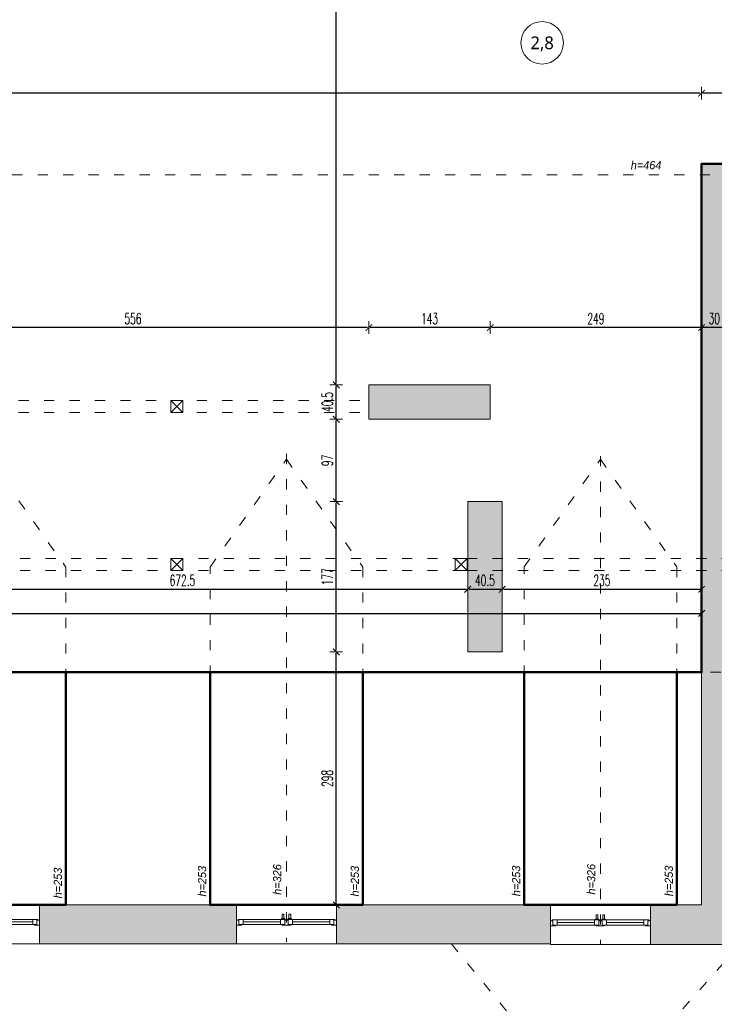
# Model space of a CAD drawing. Header units: millimetres. Extents: x -221 to 149158, y -114258 to 0.
# Tile 173 of 219: x 109782 to 110601, y -54868 to -53709. Entities that reach past the tile are written whole.
import ezdxf
from ezdxf.enums import TextEntityAlignment as Align

# ---------------------------------------------------------------- set-up
doc = ezdxf.new("R2010")
doc.units = ezdxf.units.MM
doc.linetypes.add('ACAD_ISO03W100', pattern=[30, 12, -18])
doc.layers.get('0').update_dxf_attribs({"lineweight": 0})
doc.layers.add('A-przekrycieram.ART', color=7, linetype='Continuous', lineweight=0, true_color=0xffffff)
for name, color, linetype, lineweight in [('konstrukcja istn..KF', 252, 'Continuous', 15), ('opis..KF', 250, 'Continuous', 15), ('powierzchnie', 21, 'Continuous', 50), ('stolarka_arch', 250, 'Continuous', 5), ('wymiar..KF', 12, 'Continuous', 5), ('wypełnienie istn..KF', 250, 'Continuous', 0), ('ściany ist..KF', 61, 'Continuous', 5)]:
    doc.layers.add(name, color=color, linetype=linetype, lineweight=lineweight)
doc.styles.add('ARCH', font='segoeuil.ttf')
doc.styles.add('DIM', font='simplex.shx', dxfattribs={"width": 0.6})
doc.dimstyles.new('100-STD', dxfattribs={"dimscale": 10, "dimtxt": 1.3, "dimasz": 0.15, "dimexe": 5, "dimexo": 10, "dimgap": 0.4, "dimtad": 1, "dimdec": 1, "dimrnd": 0.5, "dimdsep": 46, "dimtxsty": 'DIM', "dimblk": 'KR21', "dimcen": 1, "dimdle": 10, "dimse1": 1, "dimse2": 1, "dimclrd": 256, "dimclre": 256, "dimclrt": 256, "dimadec": 0, "dimazin": 0, "dimtfac": 1, "dimtdec": 1, "dimtmove": 2, "dimatfit": 3, "dimldrblk": 'KR21', "dimfxl": 1, "dimtvp": 5.6, "dimtolj": 1, "dimtzin": 2, "dimarcsym": 0})

# ---------------------------------------------------------------- blocks, each defined once
blk = doc.blocks.new('KR21')
at = {"ltscale": 100}
blk.add_line((0, -5), (0, 5), dxfattribs=at)
at = {"ltscale": 100, "const_width": 0.84}
blk.add_lwpolyline([(-2.5, -2.5), (2.58, 2.58)], dxfattribs=at)
blk = doc.blocks.new('*D582')
at = {"layer": 'Defpoints', "color": 0, "linetype": 'ByBlock', "transparency": 16777216}
for p in [(0, -54123.3), (135331.4, -54123.3), (135533.8, -54575.5)]:
    blk.add_point(p, dxfattribs=at)
at = {"layer": 'wymiar..KF', "linetype": 'Continuous', "lineweight": -2, "transparency": 16777216}
blk.add_line((135331.4, -54574), (135331.4, -54124.8), dxfattribs=at)
at = {"layer": 'wymiar..KF', "linetype": 'ByBlock', "lineweight": -2, "transparency": 16777216, "xscale": 1.5, "yscale": 1.5, "zscale": 1.5}
for p, rotation in [((135331.4, -54123.3), 90), ((135331.4, -54575.5), 270)]:
    blk.add_blockref('KR21', p, dxfattribs=dict(at, rotation=rotation))
at = {"layer": 'wymiar..KF', "linetype": 'ByBlock', "transparency": 16777216, "insert": (135320.9, -54349.4), "char_height": 13, "attachment_point": 5, "rotation": 90, "style": 'DIM'}
blk.add_mtext('\\A1;452', dxfattribs=at)
blk = doc.blocks.new('*D583')
at = {"layer": 'Defpoints', "color": 0, "linetype": 'ByBlock', "transparency": 16777216}
for p in [(-202.4, -53646.3), (135612.3, -53646.3), (0, -54123.3)]:
    blk.add_point(p, dxfattribs=at)
at = {"layer": 'wymiar..KF', "linetype": 'Continuous', "lineweight": -2, "transparency": 16777216}
blk.add_line((-202.4, -54121.8), (-202.4, -53647.8), dxfattribs=at)
at = {"layer": 'wymiar..KF', "linetype": 'ByBlock', "lineweight": -2, "transparency": 16777216, "xscale": 1.5, "yscale": 1.5, "zscale": 1.5}
for p, rotation in [((-202.4, -53646.3), 90), ((-202.4, -54123.3), 270)]:
    blk.add_blockref('KR21', p, dxfattribs=dict(at, rotation=rotation))
at = {"layer": 'wymiar..KF', "linetype": 'ByBlock', "transparency": 16777216, "insert": (-212.9, -53884.8), "char_height": 13, "attachment_point": 5, "rotation": 90, "style": 'DIM'}
blk.add_mtext('\\A1;477', dxfattribs=at)
blk = doc.blocks.new('*U657')
at = {"layer": 'stolarka_arch', "lineweight": 0}
blk.add_lwpolyline([(0, 0), (118, 0), (118, -46), (0, -46)], close=True, dxfattribs=at)
at = {"layer": 'stolarka_arch'}
for points in [[(0, -22), (6, -22), (6, -23), (3, -23), (3, -28), (0, -28)], [(3, -23), (8, -23), (8, -29), (2, -29), (2, -28), (3, -28)], [(8, -26), (52, -26), (52, -23), (8, -23)], [(57, -23), (52, -23), (52, -29), (58, -29), (58, -28), (57, -28)], [(54, -22), (64, -22), (64, -23), (61, -23), (61, -28), (57, -28), (57, -23), (54, -23)], [(61, -23), (66, -23), (66, -29), (60, -29), (60, -28), (61, -28)], [(110, -26), (66, -26), (66, -23), (110, -23)], [(115, -23), (110, -23), (110, -29), (116, -29), (116, -28), (115, -28)], [(118, -22), (112, -22), (112, -23), (115, -23), (115, -28), (118, -28)], [(8, -26), (52, -26), (52, -29), (8, -29)], [(57, -30), (53, -30), (53, -29), (57, -29)], [(56, -35), (54, -35), (54, -30), (56, -30)], [(65, -30), (61, -30), (61, -29), (65, -29)], [(64, -35), (62, -35), (62, -30), (64, -30)], [(110, -26), (66, -26), (66, -29), (110, -29)]]:
    blk.add_lwpolyline(points, close=True, dxfattribs=at)
blk = doc.blocks.new('*U658')
at = {"layer": 'stolarka_arch', "lineweight": 0}
blk.add_lwpolyline([(0, 0), (118, 0), (118, -46), (0, -46)], close=True, dxfattribs=at)
at = {"layer": 'stolarka_arch'}
for points in [[(0, -22), (6, -22), (6, -23), (3, -23), (3, -28), (0, -28)], [(3, -23), (8, -23), (8, -29), (2, -29), (2, -28), (3, -28)], [(8, -26), (52, -26), (52, -23), (8, -23)], [(57, -23), (52, -23), (52, -29), (58, -29), (58, -28), (57, -28)], [(54, -22), (64, -22), (64, -23), (61, -23), (61, -28), (57, -28), (57, -23), (54, -23)], [(61, -23), (66, -23), (66, -29), (60, -29), (60, -28), (61, -28)], [(110, -26), (66, -26), (66, -23), (110, -23)], [(115, -23), (110, -23), (110, -29), (116, -29), (116, -28), (115, -28)], [(118, -22), (112, -22), (112, -23), (115, -23), (115, -28), (118, -28)], [(8, -26), (52, -26), (52, -29), (8, -29)], [(57, -30), (53, -30), (53, -29), (57, -29)], [(56, -35), (54, -35), (54, -30), (56, -30)], [(65, -30), (61, -30), (61, -29), (65, -29)], [(64, -35), (62, -35), (62, -30), (64, -30)], [(110, -26), (66, -26), (66, -29), (110, -29)]]:
    blk.add_lwpolyline(points, close=True, dxfattribs=at)
blk = doc.blocks.new('*U654')
at = {"layer": 'stolarka_arch', "lineweight": 0}
blk.add_lwpolyline([(0, 0), (118, 0), (118, -46.8), (0, -46.8)], close=True, dxfattribs=at)
at = {"layer": 'stolarka_arch'}
for points in [[(0, -22), (6, -22), (6, -23), (3, -23), (3, -28), (0, -28)], [(3, -23), (8, -23), (8, -29), (2, -29), (2, -28), (3, -28)], [(8, -26), (52, -26), (52, -23), (8, -23)], [(57, -23), (52, -23), (52, -29), (58, -29), (58, -28), (57, -28)], [(54, -22), (64, -22), (64, -23), (61, -23), (61, -28), (57, -28), (57, -23), (54, -23)], [(61, -23), (66, -23), (66, -29), (60, -29), (60, -28), (61, -28)], [(110, -26), (66, -26), (66, -23), (110, -23)], [(115, -23), (110, -23), (110, -29), (116, -29), (116, -28), (115, -28)], [(118, -22), (112, -22), (112, -23), (115, -23), (115, -28), (118, -28)], [(8, -26), (52, -26), (52, -29), (8, -29)], [(57, -30), (53, -30), (53, -29), (57, -29)], [(56, -35), (54, -35), (54, -30), (56, -30)], [(65, -30), (61, -30), (61, -29), (65, -29)], [(64, -35), (62, -35), (62, -30), (64, -30)], [(110, -26), (66, -26), (66, -29), (110, -29)]]:
    blk.add_lwpolyline(points, close=True, dxfattribs=at)
blk = doc.blocks.new('*D891')
at = {"layer": 'Defpoints', "color": 0, "linetype": 'ByBlock', "transparency": 16777216}
for p in [(110585.7, -54071.2), (110585.7, -54071.3), (110615.6, -54071.3)]:
    blk.add_point(p, dxfattribs=at)
at = {"layer": 'wymiar..KF', "linetype": 'Continuous', "lineweight": -2, "transparency": 16777216}
blk.add_line((110614.1, -54071.2), (110587.2, -54071.2), dxfattribs=at)
at = {"layer": 'wymiar..KF', "linetype": 'ByBlock', "lineweight": -2, "transparency": 16777216, "xscale": 1.5, "yscale": 1.5, "zscale": 1.5, "rotation": 180}
blk.add_blockref('KR21', (110585.7, -54071.2), dxfattribs=at)
at = {"layer": 'wymiar..KF', "linetype": 'ByBlock', "lineweight": -2, "transparency": 16777216, "xscale": 1.5, "yscale": 1.5, "zscale": 1.5}
blk.add_blockref('KR21', (110615.6, -54071.2), dxfattribs=at)
at = {"layer": 'wymiar..KF', "linetype": 'ByBlock', "transparency": 16777216, "insert": (110600.6, -54060.7), "char_height": 13, "attachment_point": 5, "style": 'DIM'}
blk.add_mtext('\\A1;30', dxfattribs=at)
blk = doc.blocks.new('*D892')
at = {"layer": 'Defpoints', "color": 0, "linetype": 'ByBlock', "transparency": 16777216}
for p in [(110336.7, -54071.2), (110585.7, -54071.3), (110336.7, -54138.8)]:
    blk.add_point(p, dxfattribs=at)
at = {"layer": 'wymiar..KF', "linetype": 'Continuous', "lineweight": -2, "transparency": 16777216}
blk.add_line((110584.2, -54071.2), (110338.2, -54071.2), dxfattribs=at)
at = {"layer": 'wymiar..KF', "linetype": 'ByBlock', "lineweight": -2, "transparency": 16777216, "xscale": 1.5, "yscale": 1.5, "zscale": 1.5, "rotation": 180}
blk.add_blockref('KR21', (110336.7, -54071.2), dxfattribs=at)
at = {"layer": 'wymiar..KF', "linetype": 'ByBlock', "lineweight": -2, "transparency": 16777216, "xscale": 1.5, "yscale": 1.5, "zscale": 1.5}
blk.add_blockref('KR21', (110585.7, -54071.2), dxfattribs=at)
at = {"layer": 'wymiar..KF', "linetype": 'ByBlock', "transparency": 16777216, "insert": (110461.2, -54060.7), "char_height": 13, "attachment_point": 5, "style": 'DIM'}
blk.add_mtext('\\A1;249', dxfattribs=at)
blk = doc.blocks.new('*D893')
at = {"layer": 'Defpoints', "color": 0, "linetype": 'ByBlock', "transparency": 16777216}
for p in [(110193.7, -54071.2), (110193.7, -54138.8), (110336.7, -54138.8)]:
    blk.add_point(p, dxfattribs=at)
at = {"layer": 'wymiar..KF', "linetype": 'Continuous', "lineweight": -2, "transparency": 16777216}
blk.add_line((110335.2, -54071.2), (110195.2, -54071.2), dxfattribs=at)
at = {"layer": 'wymiar..KF', "linetype": 'ByBlock', "lineweight": -2, "transparency": 16777216, "xscale": 1.5, "yscale": 1.5, "zscale": 1.5, "rotation": 180}
blk.add_blockref('KR21', (110193.7, -54071.2), dxfattribs=at)
at = {"layer": 'wymiar..KF', "linetype": 'ByBlock', "lineweight": -2, "transparency": 16777216, "xscale": 1.5, "yscale": 1.5, "zscale": 1.5}
blk.add_blockref('KR21', (110336.7, -54071.2), dxfattribs=at)
at = {"layer": 'wymiar..KF', "linetype": 'ByBlock', "transparency": 16777216, "insert": (110265.2, -54060.7), "char_height": 13, "attachment_point": 5, "style": 'DIM'}
blk.add_mtext('\\A1;143', dxfattribs=at)
blk = doc.blocks.new('*D894')
at = {"layer": 'Defpoints', "color": 0, "linetype": 'ByBlock', "lineweight": 40, "transparency": 16777216}
for p in [(109637.7, -54071.2), (110193.7, -54138.8), (109637.7, -54179.3)]:
    blk.add_point(p, dxfattribs=at)
at = {"layer": 'wymiar..KF', "linetype": 'Continuous', "lineweight": -2, "transparency": 16777216}
blk.add_line((110192.2, -54071.2), (109639.2, -54071.2), dxfattribs=at)
at = {"layer": 'wymiar..KF', "linetype": 'ByBlock', "lineweight": -2, "transparency": 16777216, "xscale": 1.5, "yscale": 1.5, "zscale": 1.5, "rotation": 180}
blk.add_blockref('KR21', (109637.7, -54071.2), dxfattribs=at)
at = {"layer": 'wymiar..KF', "linetype": 'ByBlock', "lineweight": -2, "transparency": 16777216, "xscale": 1.5, "yscale": 1.5, "zscale": 1.5}
blk.add_blockref('KR21', (110193.7, -54071.2), dxfattribs=at)
at = {"layer": 'wymiar..KF', "linetype": 'ByBlock', "transparency": 16777216, "insert": (109915.7, -54060.7), "char_height": 13, "attachment_point": 5, "style": 'DIM'}
blk.add_mtext('\\A1;556', dxfattribs=at)
blk = doc.blocks.new('*D901')
at = {"layer": 'Defpoints', "color": 0, "linetype": 'ByBlock', "transparency": 16777216}
for p in [(109637.7, -54323.3), (110310.2, -54379.5), (110310.2, -54453.3)]:
    blk.add_point(p, dxfattribs=at)
at = {"layer": 'wymiar..KF', "linetype": 'Continuous', "lineweight": -2, "transparency": 16777216}
blk.add_line((109639.2, -54379.5), (110308.7, -54379.5), dxfattribs=at)
at = {"layer": 'wymiar..KF', "linetype": 'ByBlock', "lineweight": -2, "transparency": 16777216, "xscale": 1.5, "yscale": 1.5, "zscale": 1.5, "rotation": 180}
blk.add_blockref('KR21', (109637.7, -54379.5), dxfattribs=at)
at = {"layer": 'wymiar..KF', "linetype": 'ByBlock', "lineweight": -2, "transparency": 16777216, "xscale": 1.5, "yscale": 1.5, "zscale": 1.5}
blk.add_blockref('KR21', (110310.2, -54379.5), dxfattribs=at)
at = {"layer": 'wymiar..KF', "linetype": 'ByBlock', "transparency": 16777216, "insert": (109973.9, -54369), "char_height": 13, "attachment_point": 5, "style": 'DIM'}
blk.add_mtext('\\A1;672.5', dxfattribs=at)
blk = doc.blocks.new('*D902')
at = {"layer": 'Defpoints', "color": 0, "linetype": 'ByBlock', "transparency": 16777216}
for p in [(110350.7, -54379.5), (110310.2, -54453.3), (110350.7, -54453.3)]:
    blk.add_point(p, dxfattribs=at)
at = {"layer": 'wymiar..KF', "linetype": 'Continuous', "lineweight": -2, "transparency": 16777216}
blk.add_line((110311.7, -54379.5), (110349.2, -54379.5), dxfattribs=at)
at = {"layer": 'wymiar..KF', "linetype": 'ByBlock', "lineweight": -2, "transparency": 16777216, "xscale": 1.5, "yscale": 1.5, "zscale": 1.5, "rotation": 180}
blk.add_blockref('KR21', (110310.2, -54379.5), dxfattribs=at)
at = {"layer": 'wymiar..KF', "linetype": 'ByBlock', "lineweight": -2, "transparency": 16777216, "xscale": 1.5, "yscale": 1.5, "zscale": 1.5}
blk.add_blockref('KR21', (110350.7, -54379.5), dxfattribs=at)
at = {"layer": 'wymiar..KF', "linetype": 'ByBlock', "transparency": 16777216, "insert": (110330.4, -54369), "char_height": 13, "attachment_point": 5, "style": 'DIM'}
blk.add_mtext('\\A1;40.5', dxfattribs=at)
blk = doc.blocks.new('*D903')
at = {"layer": 'Defpoints', "color": 0, "linetype": 'ByBlock', "transparency": 16777216}
for p in [(110585.7, -54357.3), (110585.7, -54379.5), (110350.7, -54453.3)]:
    blk.add_point(p, dxfattribs=at)
at = {"layer": 'wymiar..KF', "linetype": 'Continuous', "lineweight": -2, "transparency": 16777216}
blk.add_line((110352.2, -54379.5), (110584.2, -54379.5), dxfattribs=at)
at = {"layer": 'wymiar..KF', "linetype": 'ByBlock', "lineweight": -2, "transparency": 16777216, "xscale": 1.5, "yscale": 1.5, "zscale": 1.5, "rotation": 180}
blk.add_blockref('KR21', (110350.7, -54379.5), dxfattribs=at)
at = {"layer": 'wymiar..KF', "linetype": 'ByBlock', "lineweight": -2, "transparency": 16777216, "xscale": 1.5, "yscale": 1.5, "zscale": 1.5}
blk.add_blockref('KR21', (110585.7, -54379.5), dxfattribs=at)
at = {"layer": 'wymiar..KF', "linetype": 'ByBlock', "transparency": 16777216, "insert": (110468.2, -54369), "char_height": 13, "attachment_point": 5, "style": 'DIM'}
blk.add_mtext('\\A1;235', dxfattribs=at)
blk = doc.blocks.new('*D904')
at = {"layer": 'Defpoints', "color": 0, "linetype": 'ByBlock', "transparency": 16777216}
for p in [(108621.3, -54379.5), (110585.7, -54379.4), (110585.7, -54408)]:
    blk.add_point(p, dxfattribs=at)
at = {"layer": 'wymiar..KF', "linetype": 'Continuous', "lineweight": -2, "transparency": 16777216}
blk.add_line((108622.8, -54408), (110584.2, -54408), dxfattribs=at)
at = {"layer": 'wymiar..KF', "linetype": 'ByBlock', "lineweight": -2, "transparency": 16777216, "xscale": 1.5, "yscale": 1.5, "zscale": 1.5, "rotation": 180}
blk.add_blockref('KR21', (108621.3, -54408), dxfattribs=at)
at = {"layer": 'wymiar..KF', "linetype": 'ByBlock', "lineweight": -2, "transparency": 16777216, "xscale": 1.5, "yscale": 1.5, "zscale": 1.5}
blk.add_blockref('KR21', (110585.7, -54408), dxfattribs=at)
at = {"layer": 'wymiar..KF', "linetype": 'ByBlock', "transparency": 16777216, "insert": (109603.5, -54397.5), "char_height": 13, "attachment_point": 5, "style": 'DIM'}
blk.add_mtext('\\A1;1964.5', dxfattribs=at)
blk = doc.blocks.new('*D941')
at = {"layer": 'Defpoints', "color": 0, "linetype": 'ByBlock', "transparency": 16777216}
for p in [(110585.7, -53795.2), (111156.7, -53806.3), (110585.7, -53878.3)]:
    blk.add_point(p, dxfattribs=at)
at = {"layer": 'wymiar..KF', "linetype": 'Continuous', "lineweight": -2, "transparency": 16777216}
blk.add_line((111155.2, -53795.2), (110587.2, -53795.2), dxfattribs=at)
at = {"layer": 'wymiar..KF', "linetype": 'ByBlock', "lineweight": -2, "transparency": 16777216, "xscale": 1.5, "yscale": 1.5, "zscale": 1.5, "rotation": 180}
blk.add_blockref('KR21', (110585.7, -53795.2), dxfattribs=at)
at = {"layer": 'wymiar..KF', "linetype": 'ByBlock', "lineweight": -2, "transparency": 16777216, "xscale": 1.5, "yscale": 1.5, "zscale": 1.5}
blk.add_blockref('KR21', (111156.7, -53795.2), dxfattribs=at)
at = {"layer": 'wymiar..KF', "linetype": 'ByBlock', "transparency": 16777216, "insert": (110871.2, -53784.7), "char_height": 13, "attachment_point": 5, "style": 'DIM'}
blk.add_mtext('\\A1;571', dxfattribs=at)
blk = doc.blocks.new('*D942')
at = {"layer": 'Defpoints', "color": 0, "linetype": 'ByBlock', "transparency": 16777216}
for p in [(108699.6, -53760.3), (108699.6, -53795.2), (110585.7, -53878.3)]:
    blk.add_point(p, dxfattribs=at)
at = {"layer": 'wymiar..KF', "linetype": 'Continuous', "lineweight": -2, "transparency": 16777216}
blk.add_line((110584.2, -53795.2), (108701.1, -53795.2), dxfattribs=at)
at = {"layer": 'wymiar..KF', "linetype": 'ByBlock', "lineweight": -2, "transparency": 16777216, "xscale": 1.5, "yscale": 1.5, "zscale": 1.5, "rotation": 180}
blk.add_blockref('KR21', (108699.6, -53795.2), dxfattribs=at)
at = {"layer": 'wymiar..KF', "linetype": 'ByBlock', "lineweight": -2, "transparency": 16777216, "xscale": 1.5, "yscale": 1.5, "zscale": 1.5}
blk.add_blockref('KR21', (110585.7, -53795.2), dxfattribs=at)
at = {"layer": 'wymiar..KF', "linetype": 'ByBlock', "transparency": 16777216, "insert": (109642.6, -53784.7), "char_height": 13, "attachment_point": 5, "style": 'DIM'}
blk.add_mtext('\\A1;1886', dxfattribs=at)
blk = doc.blocks.new('*D958')
at = {"layer": 'Defpoints', "color": 0, "linetype": 'ByBlock', "transparency": 16777216}
for p in [(110155.2, -54453.3), (110310.2, -54453.3), (110037.5, -54751.4)]:
    blk.add_point(p, dxfattribs=at)
at = {"layer": 'wymiar..KF', "linetype": 'Continuous', "lineweight": -2, "transparency": 16777216}
blk.add_line((110155.2, -54749.9), (110155.2, -54454.8), dxfattribs=at)
at = {"layer": 'wymiar..KF', "linetype": 'ByBlock', "lineweight": -2, "transparency": 16777216, "xscale": 1.5, "yscale": 1.5, "zscale": 1.5}
for p, rotation in [((110155.2, -54453.3), 90), ((110155.2, -54751.4), 270)]:
    blk.add_blockref('KR21', p, dxfattribs=dict(at, rotation=rotation))
at = {"layer": 'wymiar..KF', "linetype": 'ByBlock', "transparency": 16777216, "insert": (110144.7, -54602.3), "char_height": 13, "attachment_point": 5, "rotation": 90, "style": 'DIM'}
blk.add_mtext('\\A1;298', dxfattribs=at)
blk = doc.blocks.new('*D959')
at = {"layer": 'Defpoints', "color": 0, "linetype": 'ByBlock', "transparency": 16777216}
for p in [(110155.2, -54276.3), (110310.2, -54276.3), (110310.2, -54453.3)]:
    blk.add_point(p, dxfattribs=at)
at = {"layer": 'wymiar..KF', "linetype": 'Continuous', "lineweight": -2, "transparency": 16777216}
blk.add_line((110155.2, -54451.8), (110155.2, -54277.8), dxfattribs=at)
at = {"layer": 'wymiar..KF', "linetype": 'ByBlock', "lineweight": -2, "transparency": 16777216, "xscale": 1.5, "yscale": 1.5, "zscale": 1.5}
for p, rotation in [((110155.2, -54276.3), 90), ((110155.2, -54453.3), 270)]:
    blk.add_blockref('KR21', p, dxfattribs=dict(at, rotation=rotation))
at = {"layer": 'wymiar..KF', "linetype": 'ByBlock', "transparency": 16777216, "insert": (110144.7, -54364.8), "char_height": 13, "attachment_point": 5, "rotation": 90, "style": 'DIM'}
blk.add_mtext('\\A1;177', dxfattribs=at)
blk = doc.blocks.new('*D960')
at = {"layer": 'Defpoints', "color": 0, "linetype": 'ByBlock', "transparency": 16777216}
for p in [(110155.2, -54179.3), (110193.7, -54179.3), (110310.2, -54276.3)]:
    blk.add_point(p, dxfattribs=at)
at = {"layer": 'wymiar..KF', "linetype": 'Continuous', "lineweight": -2, "transparency": 16777216}
blk.add_line((110155.2, -54274.8), (110155.2, -54180.8), dxfattribs=at)
at = {"layer": 'wymiar..KF', "linetype": 'ByBlock', "lineweight": -2, "transparency": 16777216, "xscale": 1.5, "yscale": 1.5, "zscale": 1.5}
for p, rotation in [((110155.2, -54179.3), 90), ((110155.2, -54276.3), 270)]:
    blk.add_blockref('KR21', p, dxfattribs=dict(at, rotation=rotation))
at = {"layer": 'wymiar..KF', "linetype": 'ByBlock', "transparency": 16777216, "insert": (110144.7, -54227.8), "char_height": 13, "attachment_point": 5, "rotation": 90, "style": 'DIM'}
blk.add_mtext('\\A1;97', dxfattribs=at)
blk = doc.blocks.new('*D961')
at = {"layer": 'Defpoints', "color": 0, "linetype": 'ByBlock', "transparency": 16777216}
for p in [(110155.2, -54138.8), (110193.7, -54138.8), (110193.7, -54179.3)]:
    blk.add_point(p, dxfattribs=at)
at = {"layer": 'wymiar..KF', "linetype": 'Continuous', "lineweight": -2, "transparency": 16777216}
blk.add_line((110155.2, -54177.8), (110155.2, -54140.3), dxfattribs=at)
at = {"layer": 'wymiar..KF', "linetype": 'ByBlock', "lineweight": -2, "transparency": 16777216, "xscale": 1.5, "yscale": 1.5, "zscale": 1.5}
for p, rotation in [((110155.2, -54138.8), 90), ((110155.2, -54179.3), 270)]:
    blk.add_blockref('KR21', p, dxfattribs=dict(at, rotation=rotation))
at = {"layer": 'wymiar..KF', "linetype": 'ByBlock', "transparency": 16777216, "insert": (110144.7, -54159), "char_height": 13, "attachment_point": 5, "rotation": 90, "style": 'DIM'}
blk.add_mtext('\\A1;40.5', dxfattribs=at)
blk = doc.blocks.new('*D962')
at = {"layer": 'Defpoints', "color": 0, "linetype": 'ByBlock', "transparency": 16777216}
for p in [(110155.2, -53018.3), (110155.2, -53018.3), (110193.7, -54138.8)]:
    blk.add_point(p, dxfattribs=at)
at = {"layer": 'wymiar..KF', "linetype": 'Continuous', "lineweight": -2, "transparency": 16777216}
blk.add_line((110155.2, -54137.3), (110155.2, -53019.8), dxfattribs=at)
at = {"layer": 'wymiar..KF', "linetype": 'ByBlock', "lineweight": -2, "transparency": 16777216, "xscale": 1.5, "yscale": 1.5, "zscale": 1.5}
for p, rotation in [((110155.2, -53018.3), 90), ((110155.2, -54138.8), 270)]:
    blk.add_blockref('KR21', p, dxfattribs=dict(at, rotation=rotation))
at = {"layer": 'wymiar..KF', "linetype": 'ByBlock', "transparency": 16777216, "insert": (110144.7, -53578.5), "char_height": 13, "attachment_point": 5, "rotation": 90, "style": 'DIM'}
blk.add_mtext('\\A1;1120.5', dxfattribs=at)
blk = doc.blocks.new('nr pom')
at = {"layer": 'opis..KF', "lineweight": 20}
blk.add_circle((0, 0), 25, dxfattribs=at)
at = {"layer": 'opis..KF', "style": 'ARCH'}
blk.add_attdef('00', text='', height=15, dxfattribs=at).set_placement((0, 0), align=Align.MIDDLE_CENTER)
blk = doc.blocks.new('*U1674')
at = {"layer": 'A-przekrycieram.ART'}
h = blk.add_hatch(color=256, dxfattribs=at)
h.dxf.hatch_style = 1
h.paths.add_polyline_path([(0, 4200), (5940, 4200), (5940, 0), (0, 0)])
h.paths.add_polyline_path([(200, 4100), (5840, 4100), (5840, 100), (200, 100)], flags=16)

msp = doc.modelspace()

# ---------------------------------------------------------------- hatches: boundary and pattern name
at = {"layer": 'wypełnienie istn..KF', "true_color": 0xc8c8c8}
h = msp.add_hatch(color=9, dxfattribs=at)
h.dxf.hatch_style = 1
h.paths.add_polyline_path([(108621.32, -54556.29), (108621.32, -54169.29), (108699.61, -54169.29), (108699.61, -54010.29), (108653.61, -54010.29), (108653.61, -54123.29), (108575.32, -54123.29), (108575.32, -54575.38), (108797.88, -54797.35), (109687.5, -54797.35), (109687.5, -54751.3), (108816.9, -54751.35)])
h.paths.add_polyline_path([(108699.61, -53600.29), (108621.32, -53600.29), (108621.32, -53431.29), (108575.32, -53431.29), (108575.32, -53646.29), (108653.61, -53646.29), (108653.61, -53760.29), (108699.61, -53760.29)])
h.paths.add_polyline_path([(108621.32, -53093.29), (108575.32, -53093.29), (108575.32, -53259.29), (108621.32, -53259.29)])
h.paths.add_polyline_path([(108621.32, -51409.29), (108971.72, -51409.29), (108971.72, -51363.29), (108575.32, -51363.29), (108575.32, -52921.29), (108621.32, -52921.29)])
h.paths.add_polyline_path([(109601.32, -51363.29), (109222.72, -51363.29), (109222.72, -51409.29), (109555.27, -51409.29), (109555.27, -52073.53), (109601.32, -52073.53)])
h.paths.add_polyline_path([(109601.32, -52245.53), (109555.32, -52245.53), (109555.32, -52435.53), (109601.32, -52435.53)])
h.paths.add_polyline_path([(109601.32, -52607.53), (109555.32, -52607.53), (109555.32, -52988.29), (109027.27, -52988.29), (109027.27, -53028.29), (109069.27, -53028.29), (109069.27, -53609.29), (109611.17, -53609.29), (109611.17, -53594.29), (109099.17, -53594.29), (109099.17, -53018.29), (109767.17, -53018.29), (109767.17, -53594.29), (109700.17, -53594.29), (109700.17, -53609.29), (109797.17, -53609.29), (109797.17, -53018.29), (109947.49, -53018.29), (109947.49, -52972.29), (109601.32, -52972.29)])
h.paths.add_polyline_path([(110317.49, -52972.29), (110065.49, -52972.29), (110065.49, -53018.29), (110317.49, -53018.29)])
h.paths.add_polyline_path([(110677.49, -52972.29), (110435.49, -52972.29), (110435.49, -53018.29), (110677.49, -53018.29)])
h.paths.add_polyline_path([(111422.74, -52972.29), (110795.49, -52972.29), (110795.49, -53018.29), (111156.67, -53018.29), (111156.67, -53706.3), (111191.67, -53706.3), (111191.67, -53619.29), (111700.84, -53619.29), (111700.84, -53572.29), (111191.67, -53572.29), (111190.67, -53018.29), (111422.74, -53018.29)])
h.paths.add_polyline_path([(111692.74, -52972.29), (111540.74, -52972.29), (111540.74, -53018.29), (111692.74, -53018.29)], flags=17)
h.paths.add_polyline_path([(111962.74, -52972.29), (111810.74, -52972.29), (111810.74, -53018.29), (111962.74, -53018.29)])
h.paths.add_polyline_path([(112232.74, -52972.29), (112080.74, -52972.29), (112080.74, -53018.29), (112232.74, -53018.29)], flags=17)
h.paths.add_polyline_path([(112592.74, -52972.29), (112350.74, -52972.29), (112350.74, -53018.29), (112534.67, -53018.29), (112534.67, -53572.29), (111790.84, -53572.29), (111790.84, -53619.29), (112582.05, -53619.29), (112582.05, -53572.29), (112564.67, -53572.29), (112564.67, -53018.29), (112592.74, -53018.29)])
h.paths.add_polyline_path([(112859.25, -52972.29), (112710.74, -52972.29), (112710.74, -53018.29), (112812.67, -53018.29), (112812.67, -53572.29), (112682.01, -53572.29), (112682.01, -53619.29), (112859.21, -53619.29), (112859.29, -53018.29), (112859.21, -53016.51)])
h.paths.add_polyline_path([(113070.21, -52735.21), (113024.21, -52735.21), (113024.21, -52972.29), (113006.25, -52972.29), (113006.25, -53018.29), (113357.89, -53018.29), (113514.25, -53018.29), (113514.25, -53572.29), (113154.25, -53572.29), (113154.25, -53604.29), (113047.25, -53604.29), (113047.25, -53619.29), (113514.25, -53619.29), (113532.49, -53619.29), (113739.21, -53619.29), (113739.21, -53573.29), (113547.21, -53573.29), (113547.21, -53018.29), (113573.21, -53018.29), (113573.21, -52978.29), (113505.87, -52978.29), (113333.21, -52978.29), (113333.21, -53000.79), (113070.21, -53000.79)])
h.paths.add_polyline_path([(110037.5, -54751.35), (109805.5, -54751.35), (109805.5, -54797.35), (110037.5, -54797.35)])
h.paths.add_polyline_path([(110407.49, -54751.35), (110155.5, -54751.35), (110155.5, -54797.35), (110407.49, -54797.35)])
h.paths.add_polyline_path([(110767.49, -54751.86), (110615.67, -54751.3), (110615.67, -53908.3), (111209.21, -53908.3), (111209.17, -53893.3), (111186.67, -53893.3), (111186.67, -53806.3), (111156.67, -53806.3), (111156.67, -53878.3), (110585.67, -53878.3), (110585.67, -54751.3), (110525.49, -54751.3), (110525.49, -54798.07), (110767.49, -54797.86)])
h.paths.add_polyline_path([(111152.74, -54751.24), (110885.49, -54751.3), (110885.49, -54798.07), (111152.74, -54798.01)], flags=17)
h.paths.add_polyline_path([(111448.24, -54751.35), (111402.24, -54751.3), (111402.25, -53908.3), (112060.16, -53908.3), (112060.16, -53893.3), (111319.17, -53893.29), (111319.21, -53908.3), (111372.24, -53908.3), (111372.24, -54751.24), (111270.74, -54751.24), (111270.74, -54797.24), (111402.24, -54797.24), (111402.24, -54924.3), (111730.12, -54924.3), (111730.12, -54878.3), (111448.24, -54878.3)])
h.paths.add_polyline_path([(112281.24, -54804.3), (112412.74, -54804.3), (112412.74, -54758.3), (112311.35, -54758.3), (112311.63, -53908.24), (112476.21, -53908.29), (112476.21, -53893.3), (112150.16, -53893.3), (112150.16, -53908.19), (112281.24, -53907.94), (112281.24, -54758.24), (112235.24, -54758.3), (112235.24, -54878.3), (111981.12, -54877.52), (111981.12, -54924.3), (112281.24, -54924.3)])
h.paths.add_polyline_path([(112772.74, -54758.3), (112530.74, -54758.3), (112530.74, -54804.3), (112772.74, -54804.3)])
h.paths.add_polyline_path([(113107.72, -54758.3), (112890.74, -54758.3), (112890.74, -54804.3), (113107.72, -54804.3)], flags=17)
h.paths.add_polyline_path([(113502.69, -54758.3), (113376.35, -54758.3), (113376.35, -53908.3), (113475.67, -53908.3), (113475.67, -53893.29), (112566.21, -53893.29), (112566.21, -53908.3), (113346.35, -53908.3), (113346.35, -54758.3), (113225.72, -54758.3), (113225.72, -54804.3), (113502.69, -54804.3)])
h.paths.add_polyline_path([(113866.39, -54758.3), (113620.69, -54758.3), (113620.69, -54804.3), (113866.39, -54804.3)], flags=17)
h.paths.add_polyline_path([(115042.21, -54582.38), (115042.21, -54126.29), (114952.21, -54126.29), (114952.21, -54017.3), (114906.21, -54017.3), (114906.21, -54172.29), (114999.01, -54172.29), (114998.76, -54565.78), (114811.39, -54758.3), (114454.39, -54758.3), (114454.39, -54101.32), (114448.71, -54097.29), (114389.96, -54055.65), (114389.96, -54059.54), (114375.96, -54059.54), (114375.96, -54045.72), (114201.96, -53922.37), (114201.96, -53926.27), (114187.96, -53926.27), (114187.96, -53912.45), (114117.21, -53862.29), (113952.21, -53862.29), (113952.21, -53573.29), (113831.21, -53573.29), (113831.21, -53619.29), (113906.21, -53619.29), (113906.21, -53893.29), (113565.67, -53893.29), (113565.67, -53908.3), (114130.16, -53908.3), (114424.35, -54116.85), (114424.35, -54246.22), (114424.35, -54758.3), (113984.39, -54758.3), (113984.39, -54804.3), (114819.71, -54804.3)])
h.paths.add_polyline_path([(115040.21, -52987.29), (114828.21, -52987.29), (114828.21, -52730.03), (114782.21, -52730.03), (114782.21, -53033.29), (114994.21, -53033.29), (114994.21, -53609.29), (114906.21, -53609.29), (114906.21, -53766.29), (114952.21, -53766.29), (114952.21, -53655.29), (115040.21, -53655.29)])
h.paths.add_polyline_path([(114828.21, -52374.86), (114782.21, -52374.86), (114782.21, -52612.03), (114828.21, -52612.03)])
h.paths.add_polyline_path([(114828.21, -52001.59), (114782.21, -52001.59), (114782.21, -52256.86), (114828.21, -52256.86)])
h.paths.add_polyline_path([(114828.21, -51646.09), (114782.21, -51646.09), (114782.21, -51883.59), (114828.21, -51883.59)])
h.paths.add_polyline_path([(114828.21, -51363.29), (114051.21, -51363.29), (114051.21, -51409.29), (114418.71, -51409.29), (114418.71, -51436.29), (114626.21, -51436.29), (114626.21, -51409.29), (114782.21, -51409.29), (114782.21, -51528.09), (114828.21, -51528.09)])
h.paths.add_polyline_path([(113801.21, -51363.29), (113024.21, -51363.29), (113024.21, -51891.89), (113070.21, -51891.89), (113070.21, -51409.29), (113801.21, -51409.29)])
h.paths.add_polyline_path([(113070.21, -52009.89), (113024.21, -52009.89), (113024.21, -52258.44), (113070.21, -52258.44)])
h.paths.add_polyline_path([(113070.21, -52376.44), (113024.21, -52376.44), (113024.21, -52617.21), (113070.21, -52617.21)])
h = msp.add_hatch(color=9, dxfattribs=at)
h.dxf.hatch_style = 1
h.paths.add_polyline_path([(109348.87, -51958.27), (109145.87, -51958.27), (109145.87, -52014.27), (109348.87, -52014.27)])
h.paths.add_polyline_path([(108725.32, -51959.29), (108621.32, -51959.29), (108621.32, -52000.29), (108725.32, -52000.29)])
h.paths.add_polyline_path([(108998.17, -52398.53), (108957.17, -52398.53), (108957.17, -52551.55), (108998.17, -52551.55)])
h.paths.add_polyline_path([(108998.17, -52655.53), (108957.17, -52655.55), (108957.17, -52723.55), (108998.17, -52723.55)])
h.paths.add_polyline_path([(108863.32, -54276.32), (108751.32, -54276.32), (108751.32, -54317.32), (108863.32, -54317.32)])
h.paths.add_polyline_path([(109637.67, -54179.3), (109597.17, -54179.3), (109597.17, -54323.3), (109637.67, -54323.3)])
h.paths.add_polyline_path([(110336.67, -54138.8), (110193.67, -54138.8), (110193.67, -54179.3), (110336.67, -54179.3)])
h.paths.add_polyline_path([(110350.67, -54276.3), (110310.17, -54276.3), (110310.17, -54453.3), (110350.67, -54453.3)])
h.paths.add_polyline_path([(110887.67, -53328.29), (110845.17, -53328.29), (110845.17, -53570.29), (110887.67, -53570.29)])
h.paths.add_polyline_path([(114746.21, -54131.79), (114635.21, -54131.79), (114635.21, -54172.29), (114746.21, -54172.29)])
h.paths.add_polyline_path([(113640.71, -52556.79), (113464.71, -52556.79), (113464.71, -52597.29), (113640.71, -52597.29)])
h.paths.add_polyline_path([(113297.71, -52556.79), (113120.71, -52556.79), (113120.71, -52597.29), (113297.71, -52597.29)])
h.paths.add_polyline_path([(114216.71, -52804.79), (114176.21, -52804.79), (114176.21, -53010.79), (114216.71, -53010.79)])
h.paths.add_polyline_path([(114347.71, -52201.29), (114202.71, -52201.29), (114202.71, -52242.79), (114347.71, -52242.79)])
h.paths.add_polyline_path([(113706.21, -51997.29), (113666.21, -51997.29), (113666.21, -52142.29), (113706.21, -52142.29)])
h.paths.add_polyline_path([(113633.21, -51609.29), (113556.21, -51609.29), (113556.21, -51649.79), (113633.21, -51649.79)])
h.paths.add_polyline_path([(113449.21, -51609.29), (113337.21, -51609.29), (113337.21, -51649.79), (113449.21, -51649.79)])

# ---------------------------------------------------------------- linework, layer by layer
at = {"linetype": 'ACAD_ISO03W100'}
for p, q in [((113925.45, -53891.29), (109507.6, -53891.29)), ((109300.86, -54157.3), (110193.67, -54157.3)), ((109300.86, -54171.3), (110193.67, -54171.3)), ((110096.5, -54219.98), (110096.5, -54794.76)), ((110466.49, -54222.58), (110466.49, -54797.36)), ((109302.68, -54343.3), (110309.3, -54343.3)), ((110309.3, -54343.3), (114502.71, -54343.3)), ((109302.68, -54357.3), (110310.17, -54357.3)), ((110309.3, -54357.3), (114502.71, -54357.3)), ((110290.88, -54797.35), (110454.88, -54996.39)), ((110631.35, -54797.35), (110454.88, -54996.39))]:
    msp.add_line(p, q, dxfattribs=at)
for points in [[(114505.81, -51436.29), (114505.81, -53307.29), (114717.89, -53307.29), (114717.89, -54456.66), (114690.99, -54484.3), (114668.26, -54484.3), (112235.24, -54484.3), (112235.24, -54603.74), (112052.31, -54603.74), (111448.24, -54603.74), (111448.24, -54477.24), (110585.67, -54477.24)], [(109656.49, -54751.29), (109656.49, -54353.28), (109746.49, -54226.39), (109836.49, -54353.28), (109836.49, -54751.29)], [(110006.49, -54751.29), (110006.49, -54353.28), (110096.49, -54226.39), (110186.49, -54353.28), (110186.49, -54751.29)], [(110376.49, -54751.28), (110376.49, -54353.26), (110466.49, -54226.37), (110556.49, -54353.26), (110556.49, -54751.28)], [(110585.85, -54477.24), (108930.13, -54477.3)]]:
    msp.add_lwpolyline(points, dxfattribs=at)
at = {"layer": 'konstrukcja istn..KF'}
for p, q in [((109960.3, -54157.3), (109974.3, -54171.3)), ((109960.3, -54171.3), (109974.3, -54157.3)), ((109960.3, -54343.3), (109974.3, -54357.3)), ((109960.3, -54357.3), (109974.3, -54343.3)), ((110295.3, -54343.3), (110309.3, -54357.3)), ((110295.3, -54357.3), (110309.3, -54343.3))]:
    msp.add_line(p, q, dxfattribs=at)
at = {"layer": 'konstrukcja istn..KF', "color": 18, "true_color": 0x000000}
for points in [[(109960.3, -54157.3), (109974.3, -54157.3), (109974.3, -54171.3), (109960.3, -54171.3), (109960.3, -54157.3)], [(109960.3, -54343.3), (109974.3, -54343.3), (109974.3, -54357.3), (109960.3, -54357.3), (109960.3, -54343.3)], [(110295.3, -54343.3), (110309.3, -54343.3), (110309.3, -54357.3), (110295.3, -54357.3), (110295.3, -54343.3)]]:
    msp.add_lwpolyline(points, dxfattribs=at)
at = {"layer": 'powierzchnie', "linetype": 'ByBlock'}
for points in [[(111156.67, -53878.3), (110585.67, -53878.3), (110585.67, -54477.24), (108930.17, -54477.35), (108895.32, -54442.59), (108895.34, -51409.29), (109281.27, -51409.29), (109281.27, -51958.27), (109145.87, -51958.27), (109145.87, -52014.27), (109281.27, -52014.27), (109281.27, -52988.29), (109027.27, -52988.29), (109027.27, -53028.29), (109069.27, -53028.29), (109069.27, -53609.29), (109797.17, -53609.29), (109797.17, -53292.29), (111156.67, -53292.29), (111156.67, -53878.3)], [(109656.49, -54477.3), (109836.49, -54477.3), (109836.49, -54751.35), (109656.49, -54751.35), (109656.48, -54477.3)], [(110006.49, -54477.28), (110186.49, -54477.26), (110186.49, -54751.35), (110006.49, -54751.35), (110006.46, -54477.28)], [(110376.49, -54477.26), (110556.49, -54477.26), (110556.49, -54751.3), (110376.49, -54751.28), (110376.48, -54477.25)]]:
    msp.add_lwpolyline(points, dxfattribs=at)
at = {"layer": 'ściany ist..KF', "linetype": 'ByBlock'}
for points in [[(111156.67, -53806.3), (111156.67, -53878.3), (110585.67, -53878.3), (110585.67, -54751.3), (110525.49, -54751.3), (110525.49, -54798.07), (110767.49, -54797.86), (110767.49, -54751.86), (110615.67, -54751.3), (110615.67, -53908.3), (111209.21, -53908.3), (111209.17, -53893.3), (111186.67, -53893.3), (111186.67, -53806.3), (111156.67, -53806.3)], [(110336.67, -54138.8), (110193.67, -54138.8), (110193.67, -54179.3), (110336.67, -54179.3), (110336.67, -54138.8)], [(110310.17, -54453.3), (110350.67, -54453.3), (110350.67, -54276.3), (110310.17, -54276.3), (110310.17, -54453.3)]]:
    msp.add_lwpolyline(points, dxfattribs=at)
for points in [[(109805.5, -54797.35), (110037.5, -54797.35), (110037.5, -54751.35), (109805.5, -54751.35)], [(110155.5, -54797.35), (110407.49, -54797.35), (110407.49, -54751.35), (110155.5, -54751.35)]]:
    msp.add_lwpolyline(points, close=True, dxfattribs=at)

# ---------------------------------------------------------------- block references
at = {"xscale": 2, "yscale": 2, "zscale": 2}
msp.add_blockref('*U1674', (106304.86, -56225.76), dxfattribs=at)
at = {"layer": 'opis..KF', "color": 30}
msp.add_blockref('nr pom', (110397.8, -53735.81), dxfattribs=at).add_auto_attribs({'00': '2,8'})
at = {"layer": 'stolarka_arch', "xscale": -1, "rotation": 180}
for name, p in [('*U657', (109687.5, -54797.35)), ('*U658', (110037.5, -54797.35)), ('*U654', (110407.49, -54798.07))]:
    msp.add_blockref(name, p, dxfattribs=at)

# ---------------------------------------------------------------- texts
at = {"layer": 'opis..KF', "insert": (110520.3, -53879.95), "char_height": 9.6, "attachment_point": 5, "style": 'ARCH'}
msp.add_mtext_dynamic_manual_height_columns('{\\fCentury Gothic|b0|i1|c238|p34;h=464}', width=156.7001, gutter_width=70, heights=[0], dxfattribs=at)
at = {"layer": 'opis..KF', "char_height": 9.6, "attachment_point": 5, "rotation": 90, "style": 'ARCH'}
for s, insert in [('{\\fCentury Gothic|b0|i1|c238|p34;h=253}', (109827.19, -54725.52)), ('{\\fCentury Gothic|b0|i1|c238|p34;h=253}', (109997.19, -54723.36)), ('{\\fCentury Gothic|b0|i1|c238|p34;h=326}', (110085.69, -54721.38)), ('{\\fCentury Gothic|b0|i1|c238|p34;h=253}', (110177.19, -54723.36)), ('{\\fCentury Gothic|b0|i1|c238|p34;h=253}', (110367.19, -54723.04)), ('{\\fCentury Gothic|b0|i1|c238|p34;h=326}', (110455.69, -54721.06)), ('{\\fCentury Gothic|b0|i1|c238|p34;h=253}', (110547.19, -54723.04))]:
    msp.add_mtext_dynamic_manual_height_columns(s, width=156.7001, gutter_width=70, heights=[0], dxfattribs=dict(at, insert=insert))

# ---------------------------------------------------------------- dimensions: what is measured, and where the dimension line sits
at = {"layer": 'wymiar..KF', "linetype": 'ByBlock'}
for base, p1, p2, picture, middle in [((110155.15, -53018.29), (110193.67, -54138.8), (110155.15, -53018.29), '*D962', (110144.65, -53578.54)), ((-202.42, -53646.29), (0, -54123.29), (135612.31, -53646.29), '*D583', (-212.92, -53884.79)), ((135331.42, -54123.29), (135533.84, -54575.52), (0, -54123.29), '*D582', (135320.92, -54349.41)), ((110155.15, -54138.8), (110193.67, -54179.3), (110193.67, -54138.8), '*D961', (110144.65, -54159.05)), ((110155.15, -54179.3), (110310.17, -54276.3), (110193.67, -54179.3), '*D960', (110144.65, -54227.8)), ((110155.15, -54276.3), (110310.17, -54453.3), (110310.17, -54276.3), '*D959', (110144.65, -54364.8)), ((110155.1526, -54453.2956), (110037.4952, -54751.3539), (110310.1666, -54453.2956), '*D958', (110144.6526, -54602.3248))]:
    dim = msp.add_linear_dim(base=base, p1=p1, p2=p2, angle=90, dimstyle='100-STD', override={"dimfxl": 8, "dimfxlon": 1}, dxfattribs=at)
    dim.commit()
    dim.dimension.update_dxf_attribs({"geometry": picture, "text_midpoint": middle})
for base, p1, p2, picture, middle in [((108699.61, -53795.16), (110585.67, -53878.3), (108699.61, -53760.29), '*D942', (109642.64, -53784.66)), ((110585.67, -53795.16), (111156.67, -53806.3), (110585.67, -53878.3), '*D941', (110871.17, -53784.66)), ((109637.67, -54071.23), (110193.67, -54138.8), (109637.67, -54179.3), '*D894', (109915.67, -54060.73)), ((110193.67, -54071.23), (110336.67, -54138.8), (110193.67, -54138.8), '*D893', (110265.17, -54060.73)), ((110336.67, -54071.23), (110585.67, -54071.29), (110336.67, -54138.8), '*D892', (110461.17, -54060.73)), ((110585.67, -54071.23), (110615.61, -54071.29), (110585.67, -54071.29), '*D891', (110600.64, -54060.73)), ((110310.17, -54379.5), (109637.67, -54323.3), (110310.17, -54453.3), '*D901', (109973.92, -54369)), ((110350.67, -54379.5), (110310.17, -54453.3), (110350.67, -54453.3), '*D902', (110330.42, -54369)), ((110585.67, -54379.5), (110350.67, -54453.3), (110585.67, -54357.3), '*D903', (110468.17, -54369)), ((110585.72, -54407.96), (108621.32, -54379.5), (110585.72, -54379.45), '*D904', (109603.52, -54397.46))]:
    dim = msp.add_linear_dim(base=base, p1=p1, p2=p2, dimstyle='100-STD', override={"dimfxl": 8, "dimfxlon": 1}, dxfattribs=at)
    dim.commit()
    dim.dimension.update_dxf_attribs({"geometry": picture, "text_midpoint": middle})

doc.saveas('drawing.dxf')
